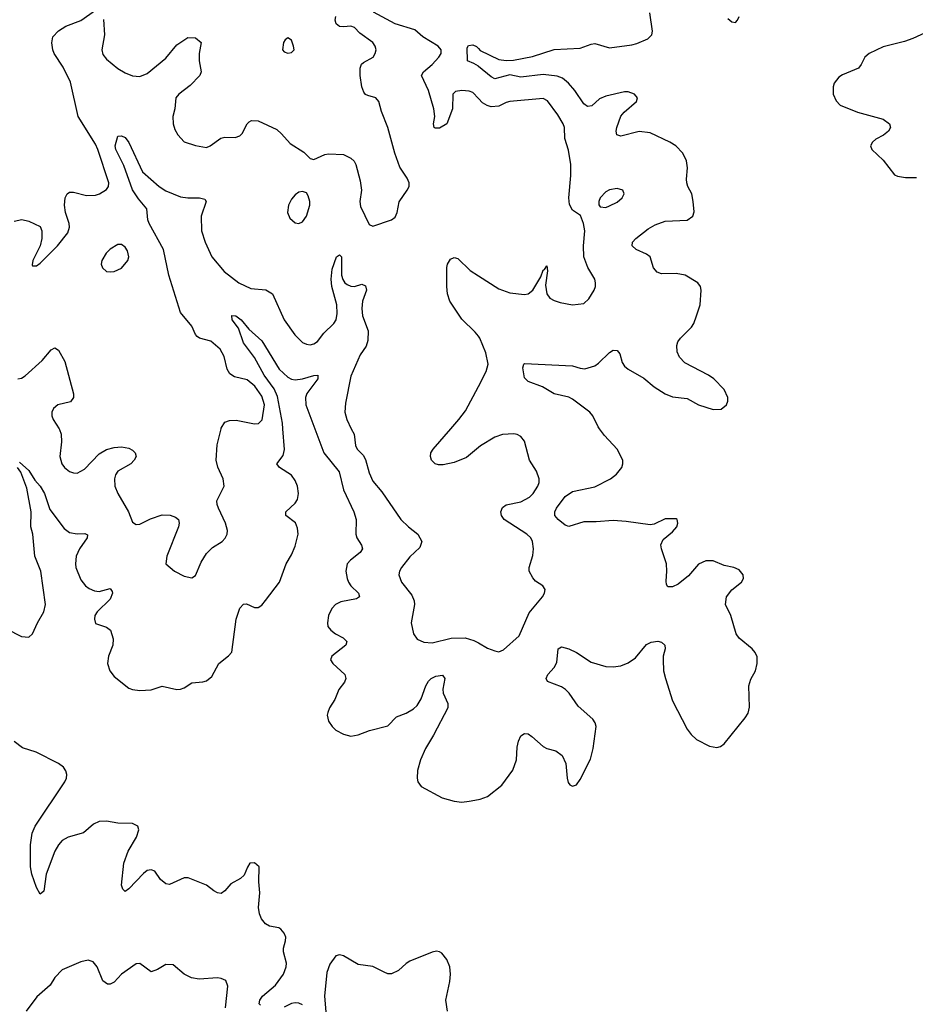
# Model space of a CAD drawing. Header units: inches. Extents: x 2143765 to 2212928, y 878963 to 1017374.
# Tile 256 of 256: x 2177520 to 2182363, y 1006887 to 1012213. Entities that reach past the tile are written whole.
import ezdxf

# ---------------------------------------------------------------- set-up
doc = ezdxf.new("R2010")
doc.units = ezdxf.units.IN
doc.header["$MEASUREMENT"] = 0
for name, color, linetype in [('C1070', 7, 'Continuous'), ('C1071', 7, 'Continuous'), ('C1080', 7, 'Continuous'), ('C1081', 7, 'Continuous')]:
    doc.layers.add(name, color=color, linetype=linetype)

msp = doc.modelspace()

# ---------------------------------------------------------------- linework, layer by layer
at = {"layer": 'C1070', "color": 5}
for points, elevation in [([(2177519.1, 1009819.1), (2177570, 1009774.9), (2177601.9, 1009721.9), (2177630.9, 1009690), (2177654, 1009650), (2177683.3, 1009563.4), (2177760.3, 1009460.3), (2177790, 1009438.6), (2177830, 1009432.1), (2177872.6, 1009432.6), (2177887.1, 1009427.1), (2177885.3, 1009410), (2177843.2, 1009350), (2177824.9, 1009310), (2177820.9, 1009270), (2177824, 1009250), (2177850, 1009183), (2177876.4, 1009150), (2177895.6, 1009135.6), (2177923.6, 1009123.6), (2177950, 1009120.2), (2178010, 1009136.4), (2178019.9, 1009119.9), (2178022.3, 1009110), (2178010, 1009078.7), (2177938.3, 1009010), (2177927.1, 1008990), (2177924.2, 1008970), (2177930, 1008946.8), (2177990, 1008926.8), (2178011, 1008910), (2178024.5, 1008864.5), (2178024.4, 1008830), (2177999.5, 1008770), (2177994, 1008730), (2178008.2, 1008690), (2178030, 1008660.7), (2178110, 1008597.6), (2178130, 1008588.9), (2178170, 1008584.2), (2178230, 1008588.5), (2178290, 1008608.2), (2178370, 1008590.4), (2178390, 1008592), (2178410, 1008599.5), (2178450, 1008626.4), (2178510, 1008630.4), (2178530, 1008636.4), (2178559.2, 1008660.8), (2178596, 1008730), (2178649, 1008771), (2178667.7, 1008792.3), (2178690.7, 1008970), (2178710.7, 1009029.3), (2178730, 1009052), (2178747, 1009053), (2178790, 1009032.8), (2178810, 1009032.8), (2178830, 1009046.7), (2178850, 1009070.2), (2178925.4, 1009170), (2178960.3, 1009270), (2178990, 1009318.9), (2179010, 1009365.3), (2179025.8, 1009430), (2179022.7, 1009462.7), (2179010.8, 1009490.8), (2178958.7, 1009530), (2178959.7, 1009550), (2179010, 1009597.8), (2179021.8, 1009618.2), (2179027.2, 1009650), (2179021.6, 1009690), (2179010, 1009719.8), (2178989.9, 1009749.9), (2178925.7, 1009790), (2178911.2, 1009810), (2178945.2, 1009854.8), (2178952.1, 1009887.9), (2178943.1, 1010000)], 320), ([(2177733.1, 1010000), (2177735.8, 1009995.8), (2177744.2, 1009970), (2177746.5, 1009930), (2177737.4, 1009850), (2177747, 1009810), (2177762.4, 1009790), (2177790, 1009768.5), (2177810, 1009761.3), (2177830, 1009760.3), (2177870, 1009781.5), (2177950, 1009864.9), (2177990, 1009888.1), (2178030, 1009898.5), (2178070, 1009902), (2178110, 1009894.4), (2178130, 1009884), (2178144, 1009870), (2178150.3, 1009850.3), (2178139.1, 1009830), (2178120.7, 1009810), (2178050.5, 1009770), (2178038.3, 1009750), (2178032.7, 1009730), (2178034.9, 1009690), (2178051.4, 1009650), (2178107.9, 1009550), (2178130, 1009494.8), (2178150, 1009482.4), (2178170, 1009483.1), (2178226.7, 1009513.3), (2178290, 1009535.3), (2178333.3, 1009533.3), (2178362.4, 1009522.4), (2178378.8, 1009510), (2178382, 1009490), (2178379.1, 1009470), (2178316.3, 1009310), (2178310.8, 1009270), (2178357.3, 1009230), (2178410, 1009202), (2178450, 1009194), (2178470, 1009206), (2178502, 1009278), (2178530, 1009326), (2178563, 1009357), (2178615.1, 1009390), (2178631.2, 1009408.8), (2178641.6, 1009430), (2178643, 1009450), (2178633.7, 1009490), (2178594.8, 1009570), (2178587.1, 1009590), (2178585.7, 1009610), (2178626, 1009690), (2178620.5, 1009730), (2178592, 1009792), (2178582.3, 1009830), (2178587.8, 1009912.2), (2178609.3, 1010000)], 340), ([(2179116, 1010000), (2179164.7, 1009870), (2179247.4, 1009767.4), (2179270.2, 1009670), (2179326, 1009550), (2179340.2, 1009510), (2179338.3, 1009430), (2179343.1, 1009410), (2179368.9, 1009370), (2179374.3, 1009350), (2179361.1, 1009330), (2179308.5, 1009290), (2179290.3, 1009270), (2179284.4, 1009230), (2179290.2, 1009190), (2179298.4, 1009170), (2179311.3, 1009150), (2179351.7, 1009110), (2179357.1, 1009090), (2179340.6, 1009079.4), (2179256.6, 1009063.4), (2179228.5, 1009050), (2179208.9, 1009030), (2179198.9, 1009010), (2179190.3, 1008990), (2179183.7, 1008950), (2179187, 1008930), (2179202.4, 1008910), (2179228.2, 1008890), (2179269.2, 1008869.2), (2179288.5, 1008850), (2179283.7, 1008830), (2179208.4, 1008770), (2179200.5, 1008750), (2179213.4, 1008730), (2179278, 1008670), (2179284.2, 1008650), (2179276, 1008630), (2179246.2, 1008590), (2179223.8, 1008536.2), (2179195.5, 1008490), (2179186.1, 1008466.1), (2179183.2, 1008450), (2179190, 1008419.1), (2179208.8, 1008390), (2179230, 1008370.3), (2179270, 1008348.7), (2179310, 1008337.6), (2179350, 1008344.9), (2179411.9, 1008368.1), (2179510, 1008393.4), (2179557.7, 1008442.3), (2179610, 1008461.8), (2179650, 1008485.2), (2179670, 1008504), (2179690, 1008539.5), (2179716.2, 1008610), (2179730, 1008635.3), (2179744.7, 1008650), (2179770, 1008662.4), (2179806.4, 1008666.4), (2179819.5, 1008650), (2179808.2, 1008591.8), (2179809.2, 1008570), (2179834.8, 1008514.8), (2179834.7, 1008490), (2179757.6, 1008342.4), (2179714.5, 1008270), (2179687.7, 1008210), (2179671.6, 1008151.6), (2179669.1, 1008110), (2179672, 1008090), (2179690, 1008064.9), (2179804, 1008004), (2179870, 1007985.5), (2179910, 1007980.8), (2179950, 1007984.9), (2180000, 1007994.9)], 320), ([(2179312.9, 1010000), (2179327.7, 1009970), (2179336.2, 1009910), (2179345.5, 1009890), (2179376.5, 1009856.5), (2179390, 1009834), (2179410, 1009762), (2179430, 1009716.4), (2179478.9, 1009658.9), (2179580.4, 1009510), (2179621.6, 1009470), (2179672.4, 1009430), (2179694.9, 1009390), (2179682.9, 1009357.1), (2179630, 1009307.8), (2179585.3, 1009250), (2179574, 1009230), (2179570.3, 1009210), (2179584.2, 1009170), (2179640.2, 1009100.2), (2179652.7, 1009070), (2179654.7, 1009050), (2179636.9, 1008950), (2179650, 1008890.8), (2179670, 1008862.4), (2179705.9, 1008845.9), (2179750, 1008842.4), (2179853.3, 1008866.7), (2179928.7, 1008868.7), (2179975.1, 1008855.1), (2180000, 1008841.4)], 340), ([(2180000, 1009897.9), (2179936.1, 1009843.9), (2179870, 1009817.4), (2179810, 1009805.3), (2179784.8, 1009804.8), (2179766, 1009810), (2179747.3, 1009830), (2179741.3, 1009850), (2179743.5, 1009870), (2179756.4, 1009890), (2179852, 1010000)], 340), ([(2177370, 1008957.7), (2177530, 1008876.9), (2177570, 1008873.1), (2177590, 1008890.3), (2177616.1, 1008950), (2177649.9, 1009010), (2177659.2, 1009050), (2177635, 1009230), (2177601.5, 1009310), (2177591.4, 1009430), (2177580.3, 1009470), (2177582.5, 1009550), (2177559.4, 1009679.4), (2177526.1, 1009766.1), (2177508, 1009790)], 320), ([(2178822.8, 1006882.8), (2178815.6, 1006890), (2178818.5, 1006910), (2178833.3, 1006930), (2178902.8, 1006990), (2178946.8, 1007050), (2178961.1, 1007090), (2178961.8, 1007110), (2178946.6, 1007170), (2178946.8, 1007190), (2178958, 1007230), (2178958.5, 1007250), (2178950, 1007272), (2178932.9, 1007292.9), (2178920.4, 1007300.4), (2178870, 1007309.7), (2178850, 1007321.3), (2178828.2, 1007350), (2178816.4, 1007376.4), (2178812.1, 1007410), (2178818.3, 1007490), (2178813.3, 1007550), (2178814.5, 1007630), (2178790, 1007652), (2178764.7, 1007650), (2178750.9, 1007629.1), (2178734.6, 1007585.4), (2178713.5, 1007566.5), (2178662.3, 1007537.7), (2178630, 1007500.9), (2178610, 1007486), (2178590, 1007489.4), (2178570, 1007500.7), (2178530, 1007531.6), (2178431.3, 1007571.3), (2178410, 1007571.2), (2178330, 1007535.6), (2178310, 1007539.3), (2178281.6, 1007561.6), (2178250, 1007607), (2178230, 1007614), (2178210, 1007609.7), (2178190, 1007595.1), (2178110, 1007511.5), (2178090, 1007497), (2178077, 1007510), (2178071.3, 1007531.3), (2178083.7, 1007650), (2178105.6, 1007714.4), (2178152.1, 1007790), (2178164.2, 1007830), (2178158, 1007850), (2178130, 1007864.2), (2178050, 1007866.2), (2177990, 1007878), (2177950, 1007876.4), (2177918.2, 1007861.8), (2177865.4, 1007814.6), (2177782, 1007790), (2177750, 1007772.1), (2177729.1, 1007750), (2177710, 1007714.5), (2177663.2, 1007590), (2177650, 1007499), (2177630, 1007482.7), (2177610, 1007519.3), (2177585.8, 1007590), (2177577.6, 1007630), (2177579, 1007750), (2177587.8, 1007812.2), (2177603, 1007850), (2177764.8, 1008090), (2177773.2, 1008110), (2177774.8, 1008130), (2177769.8, 1008150), (2177755.9, 1008170), (2177729.8, 1008190), (2177608.7, 1008250), (2177534.7, 1008274.7), (2177490, 1008308.9)], 320), ([(2179833, 1006850), (2179823.7, 1006910), (2179846.4, 1007010), (2179849.7, 1007050), (2179845.1, 1007090), (2179829.6, 1007130), (2179802.7, 1007162.7), (2179790.8, 1007170.8), (2179774.2, 1007174.2), (2179750, 1007169.7), (2179630, 1007120.9), (2179610, 1007108.4), (2179567.9, 1007070), (2179530, 1007051.9), (2179510, 1007052.5), (2179490, 1007059.9), (2179430, 1007092.1), (2179350, 1007102.9), (2179270, 1007149.6), (2179250, 1007155.1), (2179230, 1007149.4), (2179196.9, 1007103.1), (2179181.6, 1007058.4), (2179167.3, 1006930), (2179174.8, 1006845.2)], 320), ([(2178632.4, 1006867.6), (2178644.8, 1006984.8), (2178635.3, 1007015.3), (2178610, 1007026.6), (2178589.6, 1007029.6), (2178490, 1007022.4), (2178449.7, 1007029.7), (2178410, 1007049.6), (2178350, 1007100.7), (2178310, 1007102), (2178265.5, 1007074.5), (2178230, 1007062.9), (2178170, 1007107.3), (2178150, 1007105.1), (2178070.5, 1007050), (2178030, 1007007), (2178010, 1006995.1), (2177995.5, 1006995.5), (2177970, 1007014), (2177939.5, 1007090), (2177917.2, 1007117.2), (2177890, 1007126), (2177850, 1007116), (2177750, 1007072.7), (2177710, 1007032.7), (2177683.8, 1006990), (2177612.3, 1006927.7), (2177555.3, 1006850)], 340), ([(2179050, 1006883.2), (2179030, 1006892.1), (2179010, 1006895), (2178990, 1006891.4), (2178950, 1006871.7)], 320)]:
    msp.add_lwpolyline(points, dxfattribs=dict(at, elevation=elevation))
at = {"layer": 'C1071', "color": 5}
for points, elevation in [([(2177490, 1011123.8), (2177532.3, 1011132.3), (2177570, 1011123.8), (2177630, 1011093.4), (2177640.5, 1011070), (2177640.5, 1011030), (2177630.5, 1010989.5), (2177591, 1010910), (2177587.3, 1010887.3), (2177590, 1010882), (2177601, 1010881), (2177610, 1010881), (2177630, 1010896), (2177724.5, 1010990), (2177779.6, 1011060.4), (2177789.5, 1011090), (2177787.6, 1011110), (2177767.1, 1011170), (2177762.3, 1011210), (2177766, 1011250), (2177777.2, 1011270), (2177790, 1011280.7), (2177810, 1011280.7), (2177881.4, 1011261.4), (2177930, 1011263.1), (2177952, 1011270), (2177990, 1011294.4), (2178000.4, 1011310), (2178001.5, 1011330), (2177942.6, 1011510), (2177930, 1011538.8), (2177835.3, 1011690), (2177794.3, 1011874.3), (2177755.5, 1011955.5), (2177706.6, 1012030), (2177698.3, 1012050), (2177692.9, 1012087.1), (2177699.8, 1012120.3), (2177730, 1012151.7), (2177770, 1012177.4), (2177850, 1012208.9), (2177930, 1012263.8)], 360), ([(2180000, 1011787.3), (2179970, 1011818.2), (2179950, 1011826.8), (2179910, 1011830.6), (2179875.8, 1011824.2), (2179862.3, 1011810), (2179860.3, 1011730), (2179830.3, 1011649.7), (2179790, 1011626.6), (2179765.8, 1011625.8), (2179761.2, 1011630), (2179758.4, 1011650), (2179764.4, 1011690), (2179758.7, 1011730), (2179730.5, 1011830.5), (2179692.4, 1011910), (2179703.5, 1011930), (2179749.7, 1011970), (2179786, 1012010), (2179799.8, 1012030), (2179799.2, 1012050), (2179782.4, 1012070), (2179700.7, 1012120.7), (2179657.1, 1012157.1), (2179549.6, 1012189.6), (2179433.1, 1012253.1)], 340), ([(2177973.4, 1012213.4), (2177978.4, 1012130), (2177964, 1012050), (2177970, 1012024), (2177990, 1011999.3), (2178050, 1011948.7), (2178090, 1011925.3), (2178130, 1011908.8), (2178170, 1011905.7), (2178210, 1011922), (2178310, 1012005.3), (2178370, 1012076.4), (2178430, 1012116.3), (2178470, 1012114.8), (2178501, 1012090), (2178490.4, 1012030), (2178490.5, 1011990.5), (2178500.5, 1011930), (2178493.4, 1011910), (2178442.4, 1011857.6), (2178380.5, 1011810), (2178364.4, 1011790), (2178359.5, 1011730), (2178348.9, 1011690), (2178350.3, 1011650), (2178359.3, 1011619.3), (2178374.4, 1011590), (2178410, 1011552.7), (2178470, 1011532.7), (2178530, 1011522), (2178550, 1011530.6), (2178607.5, 1011572.5), (2178630, 1011576.9), (2178684.4, 1011575.6), (2178710, 1011584.4), (2178723.3, 1011596.7), (2178749.7, 1011650.3), (2178760.4, 1011659.6), (2178773.4, 1011666.6), (2178810, 1011666.4), (2178910, 1011618), (2178935.9, 1011595.9), (2178983.2, 1011543.2), (2179056.2, 1011496.2), (2179090, 1011462.8), (2179110, 1011457.3), (2179170, 1011483.8), (2179190, 1011486.4), (2179270, 1011483.8), (2179310, 1011464.4), (2179327.9, 1011447.9), (2179338, 1011430), (2179361.3, 1011341.3), (2179367.5, 1011290), (2179359.6, 1011230), (2179362.2, 1011202.2), (2179410, 1011104.7), (2179430, 1011096), (2179530, 1011131), (2179550, 1011144.7), (2179560.9, 1011170), (2179571.6, 1011228.4), (2179616, 1011290), (2179626, 1011310), (2179626, 1011330), (2179615.9, 1011355.9), (2179575.3, 1011415.3), (2179548.2, 1011490), (2179511.3, 1011630), (2179476.4, 1011716.4), (2179461.3, 1011770), (2179446.6, 1011790), (2179402.4, 1011802.4), (2179389, 1011809), (2179380.2, 1011820.2), (2179370, 1011849), (2179361, 1011910), (2179361.1, 1011950), (2179368.5, 1011971.5), (2179378.3, 1011981.7), (2179431.8, 1012010), (2179442.9, 1012030), (2179447.3, 1012050), (2179442.9, 1012070), (2179429.6, 1012090), (2179359.3, 1012139.2), (2179330, 1012170.7), (2179310, 1012178.5), (2179270, 1012173.7), (2179250, 1012176.2), (2179232.1, 1012190), (2179226.5, 1012210), (2179229, 1012230)], 360), ([(2180000, 1011960.7), (2179976, 1011976), (2179941.6, 1011990), (2179939.3, 1012060.7), (2179946.6, 1012073.4), (2179970, 1012076.9), (2179990, 1012068.5), (2180000, 1012057.3)], 320), ([(2178609.3, 1010000), (2178610, 1010002.8), (2178630, 1010034.9), (2178654.5, 1010045.5), (2178690, 1010046), (2178790, 1010027.2), (2178812.1, 1010027.9), (2178831.5, 1010048.5), (2178843.7, 1010130), (2178830, 1010175.6), (2178791.1, 1010230), (2178750, 1010263.8), (2178681.8, 1010281.8), (2178656.4, 1010296.4), (2178642.3, 1010322.3), (2178626.2, 1010390), (2178603.1, 1010430), (2178554.2, 1010474.2), (2178492.7, 1010490), (2178479.6, 1010499.6), (2178469.8, 1010509.8), (2178450, 1010554.3), (2178388.8, 1010628.8), (2178327.1, 1010830), (2178296.8, 1010970), (2178219.8, 1011110), (2178213.5, 1011130), (2178207.7, 1011190), (2178162.9, 1011242.9), (2178130, 1011291.7), (2178083.5, 1011423.5), (2178039, 1011510), (2178036.8, 1011530), (2178050, 1011582), (2178070, 1011584.7), (2178090, 1011576), (2178110, 1011548.2), (2178184.7, 1011390), (2178274, 1011310), (2178310, 1011286.9), (2178390, 1011255.2), (2178430, 1011249.2), (2178492, 1011250), (2178521.1, 1011241.1), (2178528.2, 1011230), (2178502, 1011150), (2178502.8, 1011070), (2178522, 1011010), (2178559.7, 1010930), (2178624.7, 1010850), (2178704.4, 1010790), (2178770, 1010759.6), (2178851.5, 1010751.5), (2178886.3, 1010730), (2178950.2, 1010590), (2179007.7, 1010507.7), (2179050, 1010467.2), (2179070, 1010457.4), (2179090, 1010454.3), (2179110, 1010460.2), (2179130, 1010472.9), (2179163.7, 1010516.3), (2179218.9, 1010570), (2179231.2, 1010590), (2179236.7, 1010623.3), (2179234.9, 1010670), (2179208.7, 1010770), (2179205, 1010810), (2179210, 1010862.8), (2179232.7, 1010930), (2179250, 1010941.6), (2179260.4, 1010930), (2179260.6, 1010830), (2179266.8, 1010806.8), (2179278.3, 1010790), (2179290, 1010779.6), (2179310, 1010771.4), (2179330, 1010770.2), (2179370, 1010782.4), (2179390, 1010772.7), (2179396, 1010750), (2179373, 1010690), (2179369.5, 1010650), (2179374.5, 1010610), (2179403.6, 1010530), (2179402.4, 1010477.6), (2179393, 1010447), (2179360.3, 1010399.7), (2179310, 1010285.2), (2179281.6, 1010138.4), (2179278.6, 1010090), (2179288.2, 1010050), (2179312.9, 1010000)], 340), ([(2180000, 1010501.4), (2179983.1, 1010523.1), (2179910, 1010593.7), (2179846, 1010690), (2179833.5, 1010730), (2179828.9, 1010770), (2179830, 1010872), (2179832.8, 1010890), (2179850, 1010918), (2179870, 1010926.4), (2179890, 1010921.6), (2179955.3, 1010855.3), (2180000, 1010826.9)], 340), ([(2178943.1, 1010000), (2178940.6, 1010030), (2178914, 1010174), (2178896, 1010216), (2178841, 1010290), (2178790, 1010386.3), (2178730, 1010464.4), (2178704, 1010544), (2178668.4, 1010590), (2178667.2, 1010612.8), (2178688.3, 1010611.7), (2178717, 1010590), (2178759.1, 1010539.1), (2178830, 1010476.5), (2178923.2, 1010323.2), (2178970, 1010279.3), (2178990, 1010268.5), (2179010, 1010265.5), (2179050, 1010270.1), (2179110, 1010288.9), (2179132.2, 1010290), (2179132.2, 1010270), (2179072.2, 1010190), (2179066.2, 1010170), (2179067.3, 1010130), (2179116, 1010000)], 320), ([(2177510, 1010269.3), (2177530, 1010273.8), (2177550, 1010286.4), (2177641.4, 1010370), (2177690, 1010426.4), (2177710, 1010437.1), (2177730, 1010424.9), (2177764.4, 1010364.4), (2177810.5, 1010189.5), (2177810.4, 1010169.6), (2177795.1, 1010144.9), (2177726.8, 1010130), (2177702, 1010110), (2177693.4, 1010090), (2177693.4, 1010070), (2177700.5, 1010050), (2177733.1, 1010000)], 340), ([(2179852, 1010000), (2179895.4, 1010050), (2179930, 1010097.1), (2180000, 1010229.3)], 340)]:
    msp.add_lwpolyline(points, dxfattribs=dict(at, elevation=elevation))
for points, elevation in [([(2178970, 1012115.3), (2178955.3, 1012104.7), (2178946, 1012090), (2178941, 1012050), (2178950, 1012038), (2178970, 1012031.3), (2178990, 1012036), (2179004, 1012050), (2179001.2, 1012070), (2178990, 1012102)], 380), ([(2179050, 1011284), (2179030, 1011279), (2179010, 1011265.2), (2178990, 1011241.2), (2178973.4, 1011210), (2178968, 1011170), (2178979.9, 1011139.9), (2179010, 1011114), (2179030, 1011110.7), (2179050, 1011118.8), (2179071.5, 1011150), (2179089.6, 1011210), (2179089.5, 1011230), (2179079.6, 1011259.6), (2179070, 1011275.3)], 360), ([(2178070, 1010996), (2178050, 1010996), (2178010, 1010972.3), (2177987.7, 1010950), (2177964, 1010910), (2177960.7, 1010890), (2177967.3, 1010870), (2177990, 1010850.7), (2178010, 1010848.5), (2178030, 1010850.5), (2178071.1, 1010868.9), (2178105.1, 1010910), (2178109.6, 1010930), (2178103, 1010963), (2178090, 1010982.7)], 360)]:
    msp.add_lwpolyline(points, close=True, dxfattribs=dict(at, elevation=elevation))
at = {"layer": 'C1080', "color": 5}
for points, elevation in [([(2180000, 1007994.9), (2180010, 1007996.9), (2180050, 1008011.5), (2180127.4, 1008072.6), (2180186.8, 1008153.2), (2180205.8, 1008210), (2180210, 1008278), (2180216.5, 1008310), (2180230, 1008338.7), (2180250, 1008351.6), (2180270, 1008349), (2180290, 1008335.2), (2180350, 1008281.3), (2180370, 1008271.3), (2180418.2, 1008258.2), (2180452.8, 1008232.8), (2180472.9, 1008190), (2180480.4, 1008110), (2180486.6, 1008086.6), (2180494, 1008074), (2180510, 1008066.8), (2180530, 1008074.8), (2180550, 1008102.8), (2180607.2, 1008212.8), (2180621.1, 1008270), (2180636.4, 1008390), (2180631, 1008410), (2180618.5, 1008430), (2180539.4, 1008499.4), (2180490.3, 1008570.3), (2180471.7, 1008590), (2180450, 1008604.2), (2180373.6, 1008633.6), (2180366.6, 1008650), (2180376.4, 1008670), (2180410.5, 1008709.5), (2180424.5, 1008735.5), (2180432, 1008810), (2180450, 1008819.6), (2180489.8, 1008810.2), (2180530.1, 1008790.1), (2180610, 1008737.7), (2180690, 1008714.6), (2180730, 1008711.8), (2180770, 1008718.4), (2180810, 1008734.7), (2180850, 1008761.5), (2180910, 1008833.4), (2180934.2, 1008845.8), (2180970, 1008850.2), (2180990, 1008846), (2181008.7, 1008830), (2181010.3, 1008810), (2180999.6, 1008770), (2180999.1, 1008750), (2181001.8, 1008690), (2181011.3, 1008650), (2181050, 1008528.2), (2181130, 1008374.4), (2181150, 1008347), (2181179.5, 1008319.5), (2181250, 1008283.1), (2181290, 1008275.5), (2181310, 1008282), (2181330, 1008296.3), (2181443, 1008437), (2181458.3, 1008461.7), (2181465.8, 1008494.2), (2181462.3, 1008610), (2181473.6, 1008646.4), (2181498.3, 1008690), (2181508.3, 1008730), (2181507, 1008767), (2181497.6, 1008790), (2181481.6, 1008810), (2181410, 1008866.9), (2181395.1, 1008890), (2181365.6, 1008990), (2181336.2, 1009050), (2181342, 1009090), (2181371.1, 1009128.9), (2181422.7, 1009170), (2181433.6, 1009190), (2181431.8, 1009210), (2181410, 1009236.2), (2181382, 1009250), (2181330, 1009260.7), (2181270, 1009285.1), (2181230, 1009285.6), (2181190, 1009267.6), (2181135.6, 1009204.4), (2181080.4, 1009159.6), (2181050, 1009144.2), (2181025.4, 1009145.4), (2181018, 1009158), (2181016.4, 1009176.4), (2181019.8, 1009230), (2181017.1, 1009270), (2180990.8, 1009350), (2180987.7, 1009372.3), (2180999, 1009401), (2181050, 1009441.7), (2181074, 1009470), (2181079.6, 1009490), (2181075.1, 1009510), (2181070, 1009513.6), (2181010, 1009512.4), (2180950, 1009483.5), (2180930, 1009481), (2180799.2, 1009499.2), (2180730, 1009503.7), (2180636.5, 1009496.5), (2180570, 1009497), (2180490, 1009471.6), (2180470, 1009478.4), (2180431.8, 1009510), (2180413.6, 1009530), (2180414, 1009550), (2180423.5, 1009570), (2180470, 1009632.8), (2180510, 1009660.9), (2180630, 1009685.3), (2180714.8, 1009730), (2180746.4, 1009753.6), (2180775.3, 1009790), (2180781.5, 1009810), (2180780.9, 1009830), (2180750, 1009889.7), (2180682.7, 1009962.7), (2180655.9, 1010000)], 320), ([(2180000, 1008841.4), (2180050, 1008813.7), (2180090, 1008798), (2180110, 1008794), (2180136.6, 1008803.4), (2180220.1, 1008879.9), (2180275.4, 1009004.6), (2180347.3, 1009090), (2180358, 1009110), (2180361.2, 1009130), (2180349.5, 1009149.5), (2180310, 1009176.2), (2180293.9, 1009193.9), (2180275.1, 1009230), (2180275.6, 1009250), (2180293.9, 1009313.9), (2180299.2, 1009350), (2180292.4, 1009390), (2180283.1, 1009410), (2180261.7, 1009430), (2180139.1, 1009510), (2180125.3, 1009530), (2180122.5, 1009550), (2180130, 1009573.7), (2180150, 1009589), (2180230, 1009604), (2180276, 1009630), (2180296, 1009650), (2180322, 1009690), (2180329.6, 1009710), (2180329.6, 1009730), (2180314, 1009770), (2180277.4, 1009830), (2180250, 1009932.7), (2180230, 1009958.4), (2180210, 1009969.6), (2180192.7, 1009972.7), (2180130, 1009969.7), (2180090, 1009955.4), (2180012, 1009908), (2180000, 1009897.9)], 340)]:
    msp.add_lwpolyline(points, dxfattribs=dict(at, elevation=elevation))
at = {"layer": 'C1081', "color": 5}
for points, elevation in [([(2180000, 1012057.3), (2180010, 1012046), (2180110, 1011997.7), (2180150, 1011992.4), (2180190, 1011993.6), (2180293.5, 1012013.5), (2180410, 1012052.3), (2180550, 1012058.2), (2180610, 1012081.1), (2180630, 1012084.2), (2180710, 1012061.1), (2180830, 1012076.9), (2180856.6, 1012083.4), (2180917.2, 1012110), (2180937.6, 1012130), (2180942, 1012150), (2180927.7, 1012250)], 320), ([(2181350, 1012218.4), (2181370, 1012201.6), (2181390, 1012198), (2181402, 1012210), (2181410.7, 1012230)], 320), ([(2182478.9, 1012170), (2182350, 1012110.5), (2182305.3, 1012094.7), (2182190, 1012065.5), (2182114, 1012030), (2182090.3, 1012010), (2182070.2, 1011969.8), (2182054.9, 1011950), (2181970, 1011915.1), (2181950, 1011901.6), (2181924.2, 1011870), (2181918, 1011850), (2181919.5, 1011810), (2181934.7, 1011774.7), (2181957.3, 1011750), (2182050, 1011712), (2182190, 1011674.3), (2182223, 1011650), (2182228, 1011630), (2182218, 1011610), (2182191.4, 1011588.6), (2182150, 1011567), (2182130.6, 1011550), (2182120.7, 1011530), (2182127.3, 1011510), (2182190, 1011453.4), (2182250, 1011373.4), (2182265.9, 1011365.9), (2182310, 1011358.3), (2182370, 1011359.6)], 320), ([(2180655.9, 1010000), (2180648.7, 1010010), (2180618.8, 1010070), (2180602.7, 1010090), (2180510, 1010160.4), (2180490, 1010170.9), (2180410, 1010189.6), (2180346.7, 1010226.7), (2180270, 1010255.1), (2180250, 1010275.3), (2180240.5, 1010330), (2180245.2, 1010350), (2180250, 1010352.4), (2180510, 1010341.1), (2180550, 1010327.4), (2180575.5, 1010324.5), (2180630, 1010340.9), (2180650, 1010354.3), (2180710, 1010413.4), (2180730, 1010424.7), (2180750, 1010423.1), (2180765.1, 1010405.1), (2180777.8, 1010357.8), (2180790, 1010338), (2180810, 1010322.3), (2180894.5, 1010274.5), (2180950, 1010227.4), (2181010, 1010188.9), (2181050, 1010173.1), (2181130, 1010163.1), (2181190.8, 1010130), (2181270, 1010104.9), (2181313.6, 1010106.4), (2181342, 1010130), (2181349, 1010150), (2181349.2, 1010170), (2181330, 1010213.2), (2181272.7, 1010270), (2181245.2, 1010290), (2181116.3, 1010356.3), (2181087.3, 1010387.3), (2181075.8, 1010415.8), (2181073.3, 1010450), (2181079.1, 1010470), (2181093, 1010490), (2181152.6, 1010550), (2181165.4, 1010570), (2181180.4, 1010610), (2181198.9, 1010670), (2181205.6, 1010750), (2181201.6, 1010770), (2181187, 1010790), (2181118, 1010830), (2181070, 1010840.6), (2180990, 1010838.7), (2180966.9, 1010846.9), (2180947.5, 1010870), (2180929.8, 1010930), (2180910, 1010944.2), (2180854.3, 1010970), (2180832.4, 1010990), (2180833.7, 1011010), (2180852.1, 1011030), (2180919, 1011081), (2180956.6, 1011103.4), (2181010, 1011122.3), (2181130, 1011127.6), (2181159.6, 1011150), (2181167, 1011173), (2181162.6, 1011230), (2181155.3, 1011270), (2181133.6, 1011310), (2181127.9, 1011330), (2181125.5, 1011350), (2181131.5, 1011411.5), (2181125.1, 1011450), (2181105.4, 1011490), (2181067.8, 1011530), (2181036.3, 1011550), (2180930, 1011600.7), (2180870, 1011608.2), (2180770, 1011583.5), (2180749.8, 1011589.8), (2180745.1, 1011610), (2180748.3, 1011630), (2180769.8, 1011690.2), (2180788, 1011712), (2180854.7, 1011770), (2180860.5, 1011790), (2180843.6, 1011810), (2180810, 1011822.4), (2180790, 1011822.2), (2180690, 1011799.4), (2180654.9, 1011785.1), (2180613, 1011747), (2180590, 1011743.5), (2180570, 1011758), (2180522.7, 1011830), (2180487.6, 1011870), (2180455.7, 1011895.7), (2180427, 1011907), (2180350, 1011917), (2180230, 1011902.7), (2180170, 1011914.6), (2180090, 1011892.7), (2180070, 1011903.5), (2180000.4, 1011960.4), (2180000, 1011960.7)], 320), ([(2180000, 1010826.9), (2180110, 1010756.9), (2180170, 1010735.6), (2180250, 1010726.7), (2180270, 1010730.4), (2180295.6, 1010750), (2180338, 1010822), (2180350, 1010858), (2180358, 1010862), (2180370, 1010882), (2180373.7, 1010853.7), (2180363.8, 1010776.2), (2180370.4, 1010730.4), (2180387.1, 1010707.1), (2180410, 1010693), (2180442.5, 1010682.5), (2180510, 1010670.4), (2180570, 1010677.3), (2180597.2, 1010702.8), (2180626, 1010750), (2180632.7, 1010770), (2180632.7, 1010790), (2180629.3, 1010810), (2180592.3, 1010872.3), (2180571.2, 1010930), (2180568.3, 1010990), (2180576.2, 1011070), (2180569.3, 1011110), (2180552.7, 1011152.7), (2180510, 1011182.7), (2180492.6, 1011212.6), (2180489.8, 1011250), (2180500.3, 1011370), (2180500.9, 1011430), (2180487.2, 1011507.2), (2180467.9, 1011570), (2180466.2, 1011630), (2180459.4, 1011650), (2180430, 1011698.5), (2180373.9, 1011773.9), (2180350, 1011787.3), (2180170, 1011769.8), (2180150, 1011764.8), (2180110, 1011744.4), (2180070, 1011741.7), (2180048.1, 1011748.1), (2180023.3, 1011763.3), (2180000, 1011787.3)], 340), ([(2180000, 1010229.3), (2180042.7, 1010310), (2180053.3, 1010350), (2180040.8, 1010410), (2180008.8, 1010490), (2180000, 1010501.4)], 340)]:
    msp.add_lwpolyline(points, dxfattribs=dict(at, elevation=elevation))
at = {"layer": 'C1081', "color": 5, "elevation": 340}
msp.add_lwpolyline([(2180750, 1011299.5), (2180710, 1011293.3), (2180690, 1011282), (2180659.1, 1011250), (2180650.8, 1011230), (2180651, 1011211), (2180659.6, 1011199.6), (2180690, 1011197.3), (2180710, 1011206), (2180750, 1011226), (2180777.2, 1011250), (2180789, 1011270), (2180782, 1011290)], close=True, dxfattribs=at)

doc.saveas('drawing.dxf')
